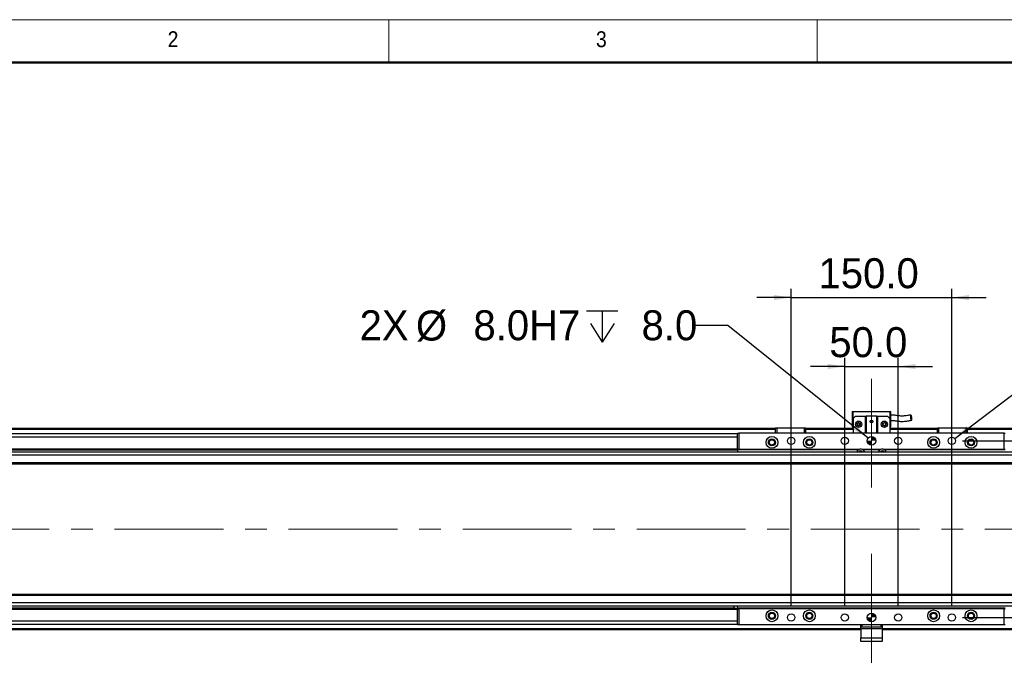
# Model space of a CAD drawing. Header units: millimetres. Extents: x 40 to 3320, y 40 to 2336.
# Tile 4 of 7: x 535 to 1455, y 1720 to 2336. Entities that reach past the tile are written whole.
import ezdxf

# ---------------------------------------------------------------- set-up
doc = ezdxf.new("R2010")
doc.units = ezdxf.units.MM
doc.header["$LTSCALE"] = 8
doc.linetypes.add('CENTERX2', pattern=[20.32, 12.7, -2.54, 2.54, -2.54])
doc.layers.add('DIMNS', color=7, linetype='Continuous')
doc.styles.add('SLDTEXTSTYLE0', font='Gothic.ttf', dxfattribs={"width": 0.913})
doc.styles.add('SLDTEXTSTYLE7', font='txt')
doc.dimstyles.new('SLDDIMSTYLE0', dxfattribs={"dimtxt": 28, "dimasz": 16, "dimexe": 0, "dimexo": 0.0625, "dimgap": 7, "dimtad": 2, "dimdec": 1, "dimrnd": 1e-09, "dimzin": 4, "dimdsep": 46, "dimtxsty": 'SLDTEXTSTYLE7', "dimsah": 1, "dimcen": 0.09, "dimadec": 0, "dimazin": 1, "dimtfac": 1, "dimtdec": 1, "dimtmove": 0, "dimatfit": 0, "dimfxl": 0, "dimfrac": 2, "dimtolj": 1, "dimtzin": 12, "dimarcsym": 0})
doc.dimstyles.new('SLDDIMSTYLE4', dxfattribs={"dimtxt": 28, "dimasz": 16, "dimexe": 0, "dimexo": 0.0625, "dimgap": 7, "dimtad": 0, "dimtih": 1, "dimtoh": 1, "dimdec": 1, "dimrnd": 1e-09, "dimzin": 4, "dimdsep": 46, "dimtxsty": 'SLDTEXTSTYLE7', "dimsah": 1, "dimcen": 0, "dimadec": 0, "dimazin": 1, "dimtfac": 1, "dimtdec": 1, "dimtofl": 0, "dimtmove": 0, "dimatfit": 3, "dimfxl": 0, "dimfrac": 2, "dimtolj": 1, "dimtzin": 12, "dimarcsym": 0})
doc.dimstyles.new('SLDDIMSTYLE5', dxfattribs={"dimtxt": 28, "dimasz": 16, "dimexe": 0, "dimexo": 0.0625, "dimgap": 7, "dimtad": 0, "dimtih": 1, "dimtoh": 1, "dimdec": 6, "dimrnd": 1e-09, "dimzin": 12, "dimdsep": 46, "dimtxsty": 'SLDTEXTSTYLE7', "dimsah": 1, "dimcen": 0, "dimadec": 0, "dimazin": 3, "dimtfac": 1, "dimtdec": 1, "dimtofl": 0, "dimtmove": 0, "dimatfit": 3, "dimfxl": 0, "dimfrac": 2, "dimtolj": 1, "dimtzin": 12, "dimarcsym": 0})

# ---------------------------------------------------------------- blocks, each defined once
blk = doc.blocks.new('_D_13')
at = {"layer": 'DIMNS'}
for p, q in [((1415.82, 1942.7), (2563.6, 1942.7)), ((2555.6, 1777.7), (2555.6, 1942.7)), ((1415.82, 1777.7), (2563.6, 1777.7))]:
    blk.add_line(p, q, dxfattribs=at)
for points in [[(2555.6, 1942.7), (2553.2, 1926.7), (2558, 1926.7)], [(2555.6, 1777.7), (2558, 1793.7), (2553.2, 1793.7)]]:
    blk.add_solid(points, dxfattribs=at)
at = {"layer": 'DIMNS', "insert": (2518.86, 1813.38), "char_height": 28, "attachment_point": 1, "rotation": 90, "style": 'SLDTEXTSTYLE7'}
blk.add_mtext('165.0', dxfattribs=at)
blk = doc.blocks.new('SW_SYMBOL_HOLE_DEPTH')
at = {"layer": 'DIMNS', "color": 0}
for p, q in [((0, 7000), (6400, 7000)), ((3200, 7000), (3200, 600)), ((800, 4440), (3200, 600)), ((5600, 4440), (3200, 600))]:
    blk.add_line(p, q, dxfattribs=at)
blk = doc.blocks.new('_D_14')
at = {"layer": 'DIMNS'}
for p, q in [((1196.45, 2050.47), (1164.45, 2050.47)), ((1327.54, 1945.2), (1196.45, 2050.47))]:
    blk.add_line(p, q, dxfattribs=at)
blk.add_solid([(1327.54, 1945.2), (1316.57, 1957.09), (1313.57, 1953.35)], dxfattribs=at)
at = {"layer": 'DIMNS', "xscale": 0.004592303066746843, "yscale": 0.004592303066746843, "zscale": 0.004592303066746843}
blk.add_blockref('SW_SYMBOL_HOLE_DEPTH', (1064.51, 2031.94), dxfattribs=at)
at = {"layer": 'DIMNS', "char_height": 28, "attachment_point": 1, "style": 'SLDTEXTSTYLE7'}
for s, insert in [('2X ', (852.55, 2064.58)), ('%%c', (905.2, 2064.31)), (' 8.0H7 ', (948.47, 2064.58)), (' 8.0', (1105.5, 2064.58))]:
    blk.add_mtext(s, dxfattribs=dict(at, insert=insert))
blk = doc.blocks.new('_D_15')
at = {"layer": 'DIMNS'}
for p, q in [((1408.37, 1944.75), (1509.72, 2021.72)), ((1509.72, 2021.72), (1541.72, 2021.72))]:
    blk.add_line(p, q, dxfattribs=at)
blk.add_solid([(1408.37, 1944.75), (1422.56, 1952.52), (1419.66, 1956.34)], dxfattribs=at)
at = {"layer": 'DIMNS', "xscale": 0.004592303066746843, "yscale": 0.004592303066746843, "zscale": 0.004592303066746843}
blk.add_blockref('SW_SYMBOL_HOLE_DEPTH', (1668.69, 2003.18), dxfattribs=at)
at = {"layer": 'DIMNS', "char_height": 28, "attachment_point": 1, "style": 'SLDTEXTSTYLE7'}
for s, insert in [('8X  M8 ', (1541.72, 2035.82)), (' 16.0', (1709.68, 2035.82))]:
    blk.add_mtext(s, dxfattribs=dict(at, insert=insert))
blk = doc.blocks.new('_D_16')
at = {"layer": 'DIMNS'}
for p, q in [((1305.66, 1787.86), (1305.66, 2020.08)), ((1355.66, 1787.86), (1355.66, 2020.08)), ((1305.66, 2012.08), (1273.66, 2012.08)), ((1305.66, 2012.08), (1355.66, 2012.08)), ((1355.66, 2012.08), (1387.66, 2012.08))]:
    blk.add_line(p, q, dxfattribs=at)
for points in [[(1305.66, 2012.08), (1289.66, 2014.48), (1289.66, 2009.68)], [(1355.66, 2012.08), (1371.66, 2009.68), (1371.66, 2014.48)]]:
    blk.add_solid(points, dxfattribs=at)
at = {"layer": 'DIMNS', "insert": (1291.27, 2048.82), "char_height": 28, "attachment_point": 1, "style": 'SLDTEXTSTYLE7'}
blk.add_mtext('50.0', dxfattribs=at)
blk = doc.blocks.new('_D_17')
at = {"layer": 'DIMNS'}
for p, q in [((1255.66, 1787.86), (1255.66, 2084.47)), ((1405.66, 1787.86), (1405.66, 2084.47)), ((1255.66, 2076.47), (1223.66, 2076.47)), ((1255.66, 2076.47), (1405.66, 2076.47)), ((1405.66, 2076.47), (1437.66, 2076.47))]:
    blk.add_line(p, q, dxfattribs=at)
for points in [[(1255.66, 2076.47), (1239.66, 2078.87), (1239.66, 2074.07)], [(1405.66, 2076.47), (1421.66, 2074.07), (1421.66, 2078.87)]]:
    blk.add_solid(points, dxfattribs=at)
at = {"layer": 'DIMNS', "insert": (1281.16, 2113.2), "char_height": 28, "attachment_point": 1, "style": 'SLDTEXTSTYLE7'}
blk.add_mtext('150.0', dxfattribs=at)
blk = doc.blocks.new('SW_DOWELSYMBOL_0')
at = {"linetype": 'Continuous', "lineweight": 18}
h = blk.add_hatch(color=0, dxfattribs=at)
edge = h.paths.add_edge_path(flags=0)
edge.add_arc((0, 0), 4, 180, 270)
edge.add_line((0, -4), (0, 0))
edge.add_line((0, 0), (-4, 0))
h = blk.add_hatch(color=0, dxfattribs=at)
edge = h.paths.add_edge_path(flags=0)
edge.add_arc((0, 0), 4, 0, 90)
edge.add_line((0, 4), (0, 0))
edge.add_line((0, 0), (4, 0))
at = {"layer": 'DIMNS', "color": 0}
blk.add_circle((0, 0), 4, dxfattribs=at)
blk = doc.blocks.new('SW_DOWELSYMBOL_1')
at = {"linetype": 'Continuous', "lineweight": 18}
h = blk.add_hatch(color=0, dxfattribs=at)
edge = h.paths.add_edge_path(flags=0)
edge.add_arc((0, 0), 4, 180, 270)
edge.add_line((0, -4), (0, 0))
edge.add_line((0, 0), (-4, 0))
h = blk.add_hatch(color=0, dxfattribs=at)
edge = h.paths.add_edge_path(flags=0)
edge.add_arc((0, 0), 4, 0, 90)
edge.add_line((0, 4), (0, 0))
edge.add_line((0, 0), (4, 0))
at = {"layer": 'DIMNS', "color": 0}
blk.add_circle((0, 0), 4, dxfattribs=at)

msp = doc.modelspace()

# ---------------------------------------------------------------- linework, layer by layer
at = {"color": 7, "linetype": 'Continuous', "lineweight": 18}
for p, q in [((3320, 2336), (40, 2336)), ((880, 2336), (880, 2296)), ((1280, 2296), (1280, 2336)), ((80, 2296), (3280, 2296))]:
    msp.add_line(p, q, dxfattribs=at)
at = {"color": 7, "linetype": 'Continuous', "lineweight": 50}
msp.add_line((3280, 2296), (80, 2296), dxfattribs=at)
at = {"color": 7, "linetype": 'Continuous', "lineweight": 25}
for p, q in [((1312.6621687, 1969.9983592), (1313.6621856, 1969.9983592)), ((1312.6621687, 1969.9983592), (1312.6621687, 1955.5983539)), ((1313.6621856, 1963.5983552), (1313.6621856, 1969.9983592)), ((1313.6621856, 1969.9983592), (1347.6621949, 1969.9983592)), ((1347.6621949, 1969.9983592), (1348.662182, 1969.9983592)), ((1347.6621949, 1969.9983592), (1347.6621949, 1963.5983552)), ((1348.662182, 1955.5983539), (1348.662182, 1969.9983592)), ((1315.6621896, 1965.5983593), (1313.6621856, 1963.5983552)), ((1313.6621856, 1963.5983552), (1313.6621856, 1949.6983583)), ((1315.6621896, 1965.5983593), (1325.1621866, 1965.5983593)), ((1325.1621866, 1949.6983583), (1325.1621866, 1965.5983593)), ((1325.1621866, 1965.5983593), (1325.6621801, 1965.5983593)), ((1325.6621801, 1965.5983593), (1325.6621801, 1949.6983583)), ((1335.6621706, 1965.5983593), (1325.6621801, 1965.5983593)), ((1335.6621706, 1949.6983583), (1335.6621706, 1965.5983593)), ((1335.6621706, 1965.5983593), (1336.1621939, 1965.5983593)), ((1336.1621939, 1965.5983593), (1336.1621939, 1949.6983583)), ((1336.1621939, 1965.5983593), (1345.662161, 1965.5983593)), ((1347.6621949, 1963.5983552), (1345.662161, 1965.5983593)), ((1347.6621949, 1963.5983552), (1347.6621949, 1949.6983583)), ((1241.1621653, 1954.1983526), (232.6621854, 1954.1983526)), ((232.6621854, 1953.698359), (1241.1621653, 1953.698359)), ((350.6621861, 1953.9983566), (1241.1621653, 1953.9983566)), ((350.6621861, 1953.7983532), (1241.1621653, 1953.7983532)), ((1205.6621753, 1934.6983577), (1205.6621753, 1949.6983583)), ((1205.6621753, 1949.6983583), (1206.6621625, 1949.6983583)), ((1206.6621625, 1949.6983583), (1206.6621625, 1934.6983577)), ((1454.6621882, 1949.6983583), (1206.6621625, 1949.6983583)), ((1241.1621653, 1954.3983559), (1241.4621853, 1954.6983536)), ((1242.1621823, 1954.3983559), (1241.1621653, 1954.3983559)), ((1241.1621653, 1949.6983583), (1241.1621653, 1954.3983559)), ((1241.4621853, 1954.6983536), (1242.2864281, 1954.6983536)), ((1242.1621823, 1954.3983559), (1242.2864281, 1954.6983536)), ((1268.1621753, 1954.3983559), (1242.1621823, 1954.3983559)), ((1242.1621823, 1954.3983559), (1242.1621823, 1949.6983583)), ((1242.2864281, 1954.6983536), (1268.0378997, 1954.6983536)), ((1268.0378997, 1954.6983536), (1268.8621723, 1954.6983536)), ((1268.1621753, 1954.3983559), (1268.0378997, 1954.6983536)), ((1269.1621625, 1954.3983559), (1268.1621753, 1954.3983559)), ((1268.1621753, 1949.6983583), (1268.1621753, 1954.3983559)), ((1268.8621723, 1954.6983536), (1269.1621625, 1954.3983559)), ((1269.1621625, 1954.3983559), (1269.1621625, 1949.6983583)), ((1313.6621856, 1954.1983526), (1269.1621625, 1954.1983526)), ((1269.1621625, 1953.9983566), (1313.6621856, 1953.9983566)), ((1269.1621625, 1953.7983532), (1313.6621856, 1953.7983532)), ((1269.1621625, 1953.698359), (1313.6621856, 1953.698359)), ((1312.6621687, 1955.5983539), (1313.6621856, 1955.5983539)), ((1347.6621949, 1955.5983539), (1348.662182, 1955.5983539)), ((1392.1621882, 1954.1983526), (1347.6621949, 1954.1983526)), ((1347.6621949, 1953.9983566), (1392.1621882, 1953.9983566)), ((1347.6621949, 1953.7983532), (1392.1621882, 1953.7983532)), ((1347.6621949, 1953.698359), (1392.1621882, 1953.698359)), ((1392.1621882, 1954.3983559), (1392.4621784, 1954.6983536)), ((1393.1621753, 1954.3983559), (1392.1621882, 1954.3983559)), ((1392.1621882, 1949.6983583), (1392.1621882, 1954.3983559)), ((1392.4621784, 1954.6983536), (1393.286451, 1954.6983536)), ((1393.1621753, 1954.3983559), (1393.286451, 1954.6983536)), ((1419.1621982, 1954.3983559), (1393.1621753, 1954.3983559)), ((1393.1621753, 1954.3983559), (1393.1621753, 1949.6983583)), ((1393.286451, 1954.6983536), (1419.0379225, 1954.6983536)), ((1419.1621982, 1954.3983559), (1419.0379225, 1954.6983536)), ((1419.0379225, 1954.6983536), (1419.8621952, 1954.6983536)), ((1420.1621854, 1954.3983559), (1419.1621982, 1954.3983559)), ((1419.1621982, 1949.6983583), (1419.1621982, 1954.3983559)), ((1419.8621952, 1954.6983536), (1420.1621854, 1954.3983559)), ((1420.1621854, 1954.3983559), (1420.1621854, 1949.6983583)), ((2428.6622249, 1954.1983526), (1420.1621854, 1954.1983526)), ((1420.1621854, 1953.9983566), (2310.6621944, 1953.9983566)), ((1420.1621854, 1953.7983532), (2310.6621944, 1953.7983532)), ((1420.1621854, 1953.698359), (2428.6622249, 1953.698359)), ((1454.6621882, 1934.6983577), (1454.6621882, 1949.6983583)), ((1454.6621882, 1949.6983583), (1455.6621753, 1949.6983583)), ((1205.6621753, 1949.1983573), (232.6621854, 1949.1983573)), ((245.6621968, 1935.1983588), (1205.6621753, 1935.1983588)), ((1205.6621753, 1934.7683559), (245.6621968, 1934.7683559)), ((245.6621968, 1934.1942664), (1205.6621753, 1934.1942664)), ((2403.1621658, 1932.1983527), (257.1621978, 1932.1983527)), ((1206.6621625, 1934.6983577), (1205.6621753, 1934.6983577)), ((1205.6621753, 1934.6983577), (1205.6621753, 1934.1983567)), ((1318.2621741, 1934.1983567), (1205.6621753, 1934.1983567)), ((1205.6621753, 1934.1983567), (1205.6621753, 1932.1983527)), ((1319.1422962, 1934.6983577), (1206.6621625, 1934.6983577)), ((1339.142307, 1934.6983577), (1322.1820437, 1934.6983577)), ((1338.2621848, 1934.1983567), (1323.0621659, 1934.1983567)), ((1454.6621882, 1934.6983577), (1342.1820246, 1934.6983577)), ((1455.6621753, 1934.1983567), (1343.0621468, 1934.1983567)), ((1455.6621753, 1934.6983577), (1454.6621882, 1934.6983577)), ((2403.1621658, 1929.198354), (257.1621978, 1929.198354)), ((2403.1621658, 1922.198351), (257.1621978, 1922.198351)), ((257.1621978, 1921.1983527), (2403.1621658, 1921.1983527)), ((2403.1621658, 1799.1983588), (257.1621978, 1799.1983588)), ((2403.1621658, 1798.1983568), (257.1621978, 1798.1983568)), ((1203.4115934, 1786.2024452), (245.6621968, 1786.2024452)), ((1204.1773044, 1785.6283556), (245.6621968, 1785.6283556)), ((1205.6621753, 1785.1983528), (245.6621968, 1785.1983528)), ((2403.1621658, 1791.1983575), (257.1621978, 1791.1983575)), ((2403.1621658, 1788.1983589), (257.1621978, 1788.1983589)), ((1202.1532201, 1788.1983589), (1202.062174, 1786.8961837)), ((1205.6621753, 1786.1983548), (1205.6621753, 1788.1983589)), ((1455.6621753, 1786.1983548), (1205.6621753, 1786.1983548)), ((1205.6621753, 1786.1983548), (1205.6621753, 1785.6983538)), ((1205.6621753, 1770.6983532), (1205.6621753, 1785.6983538)), ((1205.6621753, 1785.6983538), (1206.6621625, 1785.6983538)), ((1206.6621625, 1785.6983538), (1206.6621625, 1770.6983532)), ((1454.6621882, 1785.6983538), (1206.6621625, 1785.6983538)), ((1454.6621882, 1770.6983532), (1454.6621882, 1785.6983538)), ((1454.6621882, 1785.6983538), (1455.6621753, 1785.6983538)), ((1205.6621753, 1771.1983542), (232.6621854, 1771.1983542)), ((1320.6621849, 1766.198359), (232.6621854, 1766.198359)), ((1206.6621625, 1770.6983532), (1205.6621753, 1770.6983532)), ((1454.6621882, 1770.6983532), (1206.6621625, 1770.6983532)), ((1320.6621849, 1768.6983566), (1320.6621849, 1770.6983532)), ((1321.662172, 1768.6983566), (1320.6621849, 1768.6983566)), ((1320.6621849, 1767.1983536), (1320.6621849, 1768.6983566)), ((1340.6621658, 1767.1983536), (1320.6621849, 1767.1983536)), ((1320.6621849, 1767.1983536), (1320.6621849, 1758.6983587)), ((1321.662172, 1770.6983532), (1321.662172, 1768.6983566)), ((1339.6621787, 1768.6983566), (1321.662172, 1768.6983566)), ((1339.6621787, 1768.6983566), (1339.6621787, 1770.6983532)), ((1340.6621658, 1768.6983566), (1339.6621787, 1768.6983566)), ((1340.6621658, 1770.6983532), (1340.6621658, 1768.6983566)), ((1340.6621658, 1768.6983566), (1340.6621658, 1767.1983536)), ((1340.6621658, 1767.1983536), (1340.6621658, 1758.6983587)), ((2428.6622249, 1766.198359), (1340.6621658, 1766.198359)), ((1455.6621753, 1770.6983532), (1454.6621882, 1770.6983532)), ((1320.6621849, 1758.6983587), (1340.6621658, 1758.6983587)), ((1320.6621849, 1755.1983591), (1320.6621849, 1758.6983587)), ((1340.6621658, 1758.6983587), (1340.6621658, 1755.1983591)), ((1340.6621658, 1755.1983591), (1320.6621849, 1755.1983591))]:
    msp.add_line(p, q, dxfattribs=at)
at = {"color": 8, "linetype": 'Continuous', "lineweight": 25}
for p, q in [((1241.1621653, 1953.198358), (232.6621854, 1953.198358)), ((1313.6621856, 1953.198358), (1269.1621625, 1953.198358)), ((1392.1621882, 1953.198358), (1347.6621949, 1953.198358)), ((2428.6622249, 1953.198358), (1420.1621854, 1953.198358)), ((1205.6621753, 1946.1983587), (232.6621854, 1946.1983587)), ((1205.6621753, 1774.1983529), (232.6621854, 1774.1983529)), ((1320.6621849, 1767.1983536), (232.6621854, 1767.1983536)), ((2428.6622249, 1767.1983536), (1340.6621658, 1767.1983536))]:
    msp.add_line(p, q, dxfattribs=at)
at = {"color": 7, "linetype": 'Continuous', "lineweight": 25, "flags": 128}
msp.add_lwpolyline([(1202.062174, 1786.8961837), (1202.2332393, 1786.8270646), (1202.7204179, 1786.6302277), (1203.4495317, 1786.3356467), (1204.3095671, 1785.9881665), (1205.1696324, 1785.6406863), (1205.6621753, 1785.4416813)], dxfattribs=at)
at = {"color": 7, "linetype": 'Continuous', "lineweight": 25}
for centre, radius in [((1318.6621753, 1958.0983559), 3), ((1318.6621753, 1958.0983559), 1.7), ((1318.6621753, 1958.0983559), 1.6), ((1330.6621753, 1960.5983559), 1.25), ((1342.6621753, 1958.0983559), 3), ((1342.6621753, 1958.0983559), 1.7), ((1342.6621753, 1958.0983559), 1.6), ((1237.6621753, 1941.1983559), 5.5), ((1237.6621753, 1941.1983559), 3.3), ((1237.6621753, 1941.1983559), 3), ((1237.6621753, 1941.1983559), 2.4585), ((1255.6621753, 1942.6983559), 3.4), ((1272.6621753, 1941.1983559), 5.5), ((1272.6621753, 1941.1983559), 3.3), ((1272.6621753, 1941.1983559), 3), ((1272.6621753, 1941.1983559), 2.4585), ((1305.6621753, 1942.6983559), 3.4), ((1330.6621753, 1942.6983559), 4), ((1355.6621753, 1942.6983559), 3.4), ((1388.6621753, 1941.1983559), 5.5), ((1388.6621753, 1941.1983559), 3.3), ((1388.6621753, 1941.1983559), 3), ((1388.6621753, 1941.1983559), 2.4585), ((1405.6621753, 1942.6983559), 3.4), ((1423.6621753, 1941.1983559), 5.5), ((1423.6621753, 1941.1983559), 3.3), ((1423.6621753, 1941.1983559), 3), ((1423.6621753, 1941.1983559), 2.4585), ((1237.6621753, 1779.1983559), 5.5), ((1272.6621753, 1779.1983559), 5.5), ((1388.6621753, 1779.1983559), 5.5), ((1423.6621753, 1779.1983559), 5.5), ((1237.6621753, 1779.1983559), 3.3), ((1237.6621753, 1779.1983559), 3), ((1237.6621753, 1779.1983559), 2.4585), ((1255.6621753, 1777.6983559), 3.4), ((1272.6621753, 1779.1983559), 3.3), ((1272.6621753, 1779.1983559), 3), ((1272.6621753, 1779.1983559), 2.4585), ((1305.6621753, 1777.6983559), 3.4), ((1330.6621753, 1777.6983559), 4), ((1355.6621753, 1777.6983559), 3.4), ((1388.6621753, 1779.1983559), 3.3), ((1388.6621753, 1779.1983559), 3), ((1388.6621753, 1779.1983559), 2.4585), ((1405.6621753, 1777.6983559), 3.4), ((1423.6621753, 1779.1983559), 3.3), ((1423.6621753, 1779.1983559), 3), ((1423.6621753, 1779.1983559), 2.4585)]:
    msp.add_circle(centre, radius, dxfattribs=at)
for centre, radius, start, end in [((1320.6621753, 1930.9983559), 4, 126.8698976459, 162.5423968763), ((1320.6621753, 1930.9983559), 2.25, 32.2309526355, 147.7690473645), ((1320.6621753, 1930.9983559), 4, 67.6683549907, 112.3316450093), ((1320.6621753, 1930.9983559), 4, 17.4576031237, 53.1301023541), ((1340.6621753, 1930.9983559), 4, 126.8698976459, 162.5423968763), ((1340.6621753, 1930.9983559), 2.25, 32.2309526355, 147.7690473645), ((1340.6621753, 1930.9983559), 4, 67.6683549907, 112.3316450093), ((1340.6621753, 1930.9983559), 4, 17.4576031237, 53.1301023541), ((1204.8478128, 1787.3203444), 1.82, 210.1224828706, 285.8673084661)]:
    msp.add_arc(centre, radius, start, end, dxfattribs=at)
for points, knots in [([(1318.4496307, 1956.968173), (1318.3207187, 1956.9897583), (1318.0622895, 1957.0330304), (1317.723782, 1957.2563818), (1317.4638443, 1957.5755823), (1317.3152167, 1957.9782466), (1317.3023446, 1958.422213), (1317.437684, 1958.8589222), (1317.6965808, 1959.2306159), (1317.9405977, 1959.393598), (1318.0548691, 1959.4699215)], [0, 0, 0, 0, 0.1153596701, 0.231260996, 0.3517827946, 0.4770113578, 0.6065243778, 0.7402455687, 0.8783587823, 1, 1, 1, 1]), ([(1318.6621808, 1956.9482874), (1318.6661841, 1956.9483), (1318.7864067, 1956.9486793), (1319.0239943, 1956.9879309), (1319.339892, 1957.1472358), (1319.5938393, 1957.3940682), (1319.7621081, 1957.7055874), (1319.8292818, 1958.0532541), (1319.7890944, 1958.4050457), (1319.6453941, 1958.7286405), (1319.4113495, 1958.9943212), (1319.1084547, 1959.1777176), (1318.7644879, 1959.2617991), (1318.4111582, 1959.2389305), (1318.0808939, 1959.1113248), (1317.8040077, 1958.8906222), (1317.6060496, 1958.5970432), (1317.5051751, 1958.2576096), (1317.5106455, 1957.9036971), (1317.6218241, 1957.5671377), (1317.8289676, 1957.2813406), (1318.1113946, 1957.0632794), (1318.3368873, 1956.9998745), (1318.4496307, 1956.968173)], [0, 0, 0, 0, 0.0017194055, 0.0516361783, 0.1015508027, 0.1514622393, 0.2013762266, 0.2512921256, 0.3012064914, 0.3511181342, 0.4010315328, 0.4509457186, 0.50086335, 0.5507751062, 0.6006865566, 0.6506008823, 0.7005166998, 0.7504313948, 0.8003420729, 0.8502555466, 0.900170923, 0.950086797, 1, 1, 1, 1]), ([(1319.2694628, 1959.4699215), (1319.4008834, 1959.3797992), (1319.6697618, 1959.1954149), (1319.9301925, 1958.7716623), (1320.0368536, 1958.2961238), (1319.9743298, 1957.8274261), (1319.7630309, 1957.4232939), (1319.4382779, 1957.128924), (1319.1203164, 1956.9952743), (1318.9287928, 1956.9741389), (1318.874731, 1956.968173)], [0, 0, 0, 0, 0.1407983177, 0.2880645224, 0.4304375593, 0.567942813, 0.7005947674, 0.8284727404, 0.9515826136, 1, 1, 1, 1]), ([(1342.5338709, 1956.9656472), (1342.4776635, 1956.9677829), (1342.284323, 1956.9751292), (1341.958228, 1957.0868427), (1341.6166513, 1957.3565287), (1341.3798743, 1957.7431659), (1341.2867954, 1958.2034874), (1341.3599468, 1958.6845167), (1341.6008341, 1959.1245269), (1341.8723885, 1959.3648402), (1342.0368715, 1959.4595478), (1342.0548879, 1959.4699215)], [0, 0, 0, 0, 0.0488472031, 0.1680233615, 0.2919209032, 0.420544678, 0.5539603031, 0.6921671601, 0.8349253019, 0.9819187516, 1, 1, 1, 1]), ([(1342.8747498, 1956.968173), (1343.0142062, 1956.9927475), (1343.2933987, 1957.0419459), (1343.6455922, 1957.2955119), (1343.8960249, 1957.6415309), (1344.0200816, 1958.0519723), (1344.0101966, 1958.4799134), (1343.8702577, 1958.8825026), (1343.6218293, 1959.2336631), (1343.3869652, 1959.3911323), (1343.2694518, 1959.4699215)], [0, 0, 0, 0, 0.1247974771, 0.249845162, 0.3748556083, 0.499851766, 0.6248357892, 0.7498205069, 0.874823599, 1, 1, 1, 1]), ([(1367.4039685, 1966.7498092), (1366.3596619, 1966.5839311), (1364.5395486, 1966.2948235), (1362.1610423, 1965.9240028), (1360.350523, 1965.779753), (1358.7663038, 1965.7516608), (1356.9964266, 1965.8317024), (1355.1417896, 1966.0536097), (1353.2443074, 1966.33966), (1351.7245525, 1966.5613588), (1350.3040863, 1966.6964712), (1349.3602799, 1966.7489814), (1348.8030191, 1966.7265304), (1348.662182, 1966.7208563)], [0, 0, 0, 0, 0.1728216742, 0.301209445, 0.3945074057, 0.4621962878, 0.5503043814, 0.6704383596, 0.7542679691, 0.8531360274, 0.9124958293, 0.9778849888, 1, 1, 1, 1]), ([(1348.662182, 1961.7125909), (1349.0313086, 1961.7286126), (1349.9188361, 1961.767135), (1351.290102, 1961.5876537), (1352.7066351, 1961.3868953), (1353.9824873, 1961.1945579), (1355.0826751, 1961.0474481), (1356.0356423, 1960.9419807), (1357.2813206, 1960.8331971), (1359.1099805, 1960.7559028), (1361.7097067, 1960.8541218), (1364.708892, 1961.2726007), (1366.8470358, 1961.6218931), (1367.9747426, 1961.8061181)], [0, 0, 0, 0, 0.0561687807, 0.1350521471, 0.2093722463, 0.2758288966, 0.3326375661, 0.3788415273, 0.4216818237, 0.5224852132, 0.6560394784, 0.8185872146, 1, 1, 1, 1]), ([(1367.0222008, 1965.5877571), (1367.0485354, 1965.8368581), (1367.1012637, 1966.3356191), (1367.2791473, 1966.7404972), (1367.5017931, 1966.7818318), (1367.7336183, 1966.5016634), (1367.949683, 1965.9908166), (1368.1368765, 1965.2974215), (1368.2771301, 1964.4901496), (1368.3548126, 1963.6508874), (1368.3586365, 1962.8720817), (1368.285876, 1962.2512564), (1368.1447543, 1961.8604168), (1367.945712, 1961.7734268), (1367.7446617, 1961.8776013), (1367.5550626, 1962.222077), (1367.3852014, 1962.7530587), (1367.2338174, 1963.4866554), (1367.1226426, 1964.2328777), (1367.0485824, 1964.7768553), (1367.0207594, 1965.0358375), (1367.0088494, 1965.1208586), (1367.0089962, 1965.1431885), (1367.0077542, 1965.2173545), (1367.010537, 1965.3734861), (1367.0177266, 1965.5055641), (1367.0222008, 1965.5877571)], [0, 0, 0, 0, 0.06481696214, 0.12977935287, 0.18973202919, 0.24261824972, 0.29441350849, 0.34624315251, 0.39872408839, 0.45219982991, 0.50660116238, 0.56145242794, 0.61605118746, 0.66977184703, 0.72706819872, 0.76537674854, 0.80369054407, 0.85890913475, 0.91422935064, 0.94955437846, 0.96400133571, 0.96485081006, 0.96575869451, 0.96871013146, 0.98052812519, 1, 1, 1, 1]), ([(1342.4495899, 1956.968173), (1342.3178498, 1957.0072969), (1342.0722283, 1957.0802411), (1341.7991419, 1957.3165154), (1341.6317988, 1957.5638824), (1341.53203, 1957.8318173), (1341.5071508, 1958.0414841), (1341.5145209, 1958.1732423), (1341.516559, 1958.1989716), (1341.5170392, 1958.2042394), (1341.5171958, 1958.2061925), (1341.5174946, 1958.2067887), (1341.517275, 1958.2066446), (1341.517254, 1958.2066308)], [0, 0, 0, 0, 0.2368990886, 0.4416840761, 0.6142309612, 0.7545057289, 0.9380767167, 0.9829663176, 0.9897829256, 0.9952027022, 0.9975485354, 0.9997655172, 1, 1, 1, 1]), ([(1318.2621741, 1934.1983567), (1318.2817143, 1934.2128347), (1318.438966, 1934.3293471), (1318.6706124, 1934.4732262), (1318.9317647, 1934.60663), (1319.0667801, 1934.6668248), (1319.1305115, 1934.6935606), (1319.1423745, 1934.6983183), (1319.142299, 1934.6983563), (1319.1422962, 1934.6983577)], [0, 0, 0, 0, 0.0606383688, 0.487992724, 0.6771647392, 0.8679497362, 0.9324227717, 0.9975115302, 1, 1, 1, 1]), ([(1322.1820437, 1934.6983577), (1322.1842797, 1934.6974426), (1322.1894957, 1934.695308), (1322.2411807, 1934.6737684), (1322.3759273, 1934.6146124), (1322.654849, 1934.4750099), (1322.9060786, 1934.3148674), (1323.0542065, 1934.204298), (1323.0621659, 1934.1983567)], [0, 0, 0, 0, 0.0553578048, 0.1291352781, 0.258709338, 0.5391441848, 0.9752367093, 1, 1, 1, 1]), ([(1338.2621848, 1934.1983567), (1338.281725, 1934.2128347), (1338.4389764, 1934.3293471), (1338.6706326, 1934.4732254), (1338.9317613, 1934.6066311), (1339.0668264, 1934.6668201), (1339.1304744, 1934.6935627), (1339.1423855, 1934.6983183), (1339.1423098, 1934.6983563), (1339.142307, 1934.6983577)], [0, 0, 0, 0, 0.0606387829, 0.487996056, 0.6771693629, 0.8679556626, 0.9324174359, 0.9975115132, 1, 1, 1, 1]), ([(1342.1820246, 1934.6983577), (1342.184259, 1934.6974424), (1342.1894717, 1934.6953069), (1342.2412044, 1934.6737739), (1342.3758897, 1934.6145993), (1342.6548728, 1934.4750312), (1342.9060657, 1934.3148622), (1343.0541874, 1934.204298), (1343.0621468, 1934.1983567)], [0, 0, 0, 0, 0.0553581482, 0.1291471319, 0.2587054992, 0.5391617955, 0.9752365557, 1, 1, 1, 1])]:
    msp.add_open_spline(points, degree=3, knots=knots, dxfattribs=at)
at = {"layer": 'DIMNS', "linetype": 'CENTERX2', "lineweight": 18}
for p, q in [((1330.6621753, 2000.4983559), (1330.6621753, 1883.3983559)), ((2513.5093282, 1860.1983559), (138.508546, 1860.1983559)), ((1330.6621753, 1836.9983559), (1330.6621753, 1719.8983559))]:
    msp.add_line(p, q, dxfattribs=at)

# ---------------------------------------------------------------- block references
at = {"layer": 'DIMNS'}
for name, p in [('SW_DOWELSYMBOL_1', (1330.6621753, 1942.6983559)), ('SW_DOWELSYMBOL_0', (1330.6621753, 1777.6983559))]:
    msp.add_blockref(name, p, dxfattribs=at)

# ---------------------------------------------------------------- texts
at = {"color": 7, "linetype": 'Continuous', "lineweight": 0, "char_height": 14.8166667, "attachment_point": 1, "style": 'SLDTEXTSTYLE0'}
for s, insert in [('2', (673.3333333, 2325.1704848)), ('3', (1073.3333333, 2325.1704848))]:
    msp.add_mtext(s, dxfattribs=dict(at, insert=insert))

# ---------------------------------------------------------------- dimensions: what is measured, and where the dimension line sits
at = {"layer": 'DIMNS'}
for base, p1, p2, angle, picture, middle in [((1405.6621753, 2076.4665395), (1255.6621753, 1777.6983559), (1405.6621753, 1777.6983559), 0, '_D_17', (1325.7664313, 2076.4665395)), ((2555.6023799, 1942.6983559), (1405.6621753, 1777.6983559), (1405.6621753, 1942.6983559), 90, '_D_13', (2555.6023799, 1857.9839117))]:
    dim = msp.add_linear_dim(base=base, p1=p1, p2=p2, angle=angle, dimstyle='SLDDIMSTYLE0', dxfattribs=at)
    dim.commit()
    dim.dimension.update_dxf_attribs({"geometry": picture, "text_midpoint": middle, "dimtype": 160})
dim = msp.add_diameter_dim_2p(p1=(1333.7810591, 1940.1938472), p2=(1327.5432916, 1945.2028646), text='2X <>H7 {\\fGDT;x} 8.0\\P', dimstyle='SLDDIMSTYLE4', dxfattribs=at)
dim.commit()
dim.dimension.update_dxf_attribs({"geometry": '_D_14', "text_midpoint": (1008.4992822, 2050.4722704), "dimtype": 163})
dim = msp.add_linear_dim(base=(1355.6621753, 2012.0835984), p1=(1305.6621753, 1777.6983559), p2=(1355.6621753, 1777.6983559), dimstyle='SLDDIMSTYLE0', dxfattribs=at)
dim.commit()
dim.dimension.update_dxf_attribs({"geometry": '_D_16', "text_midpoint": (1325.7664313, 2012.0835984), "dimtype": 160})
dim = msp.add_diameter_dim_2p(p1=(1402.954419, 1940.6421323), p2=(1408.3699317, 1944.7545795), text='8X  M8 {\\fGDT;x} 16.0\\P', dimstyle='SLDDIMSTYLE5', override={"dimpost": '<>'}, dxfattribs=at)
dim.commit()
dim.dimension.update_dxf_attribs({"geometry": '_D_15', "text_midpoint": (1665.286328, 2021.7171917), "dimtype": 163})

doc.saveas('drawing.dxf')
